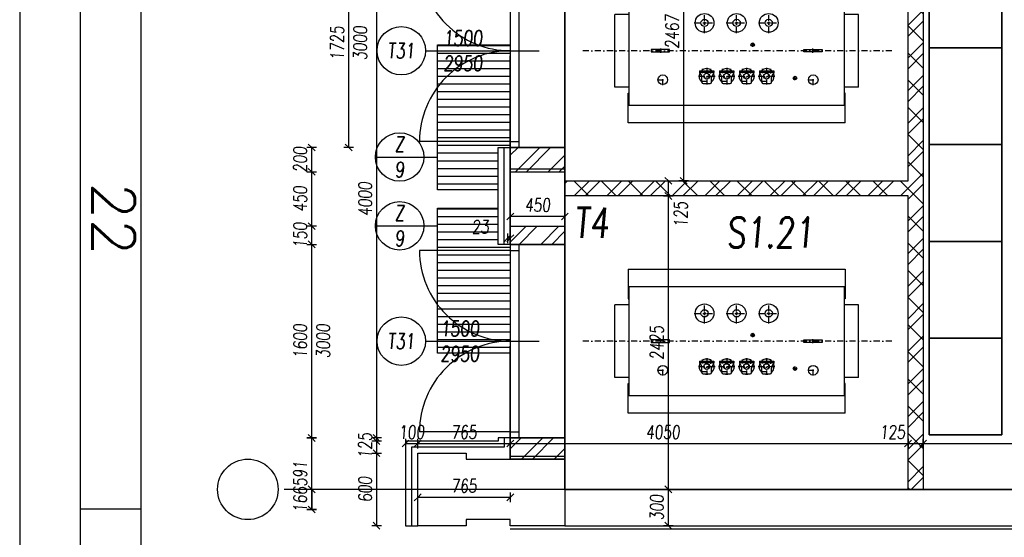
# Model space of a CAD drawing. Header units: millimetres. Extents: x 171 to 266814, y 44 to 350448.
# Tile 2 of 105: x 171 to 8303, y 9262 to 13540. Entities that reach past the tile are written whole.
import ezdxf
from ezdxf.enums import TextEntityAlignment as Align

# ---------------------------------------------------------------- set-up
doc = ezdxf.new("R2010")
doc.units = ezdxf.units.MM
doc.header["$LTSCALE"] = 100
for name, pattern in [('ACAD_ISO12W100', [22, 12, -3, 0.5, -3, 0.5, -3]), ('CK_Čerchovaná 50', [6, 3, -1.5, 0, -1.5]), ('DASHDOT', [1, 0.5, -0.25, 0, -0.25]), ('ČERCHOVANÁ', [25.4, 12.7, -6.35, 0, -6.35])]:
    doc.linetypes.add(name, pattern=pattern)
for name, color, linetype in [('1_RÁMEČEK', 7, 'Continuous'), ('KOTY 50', 7, 'Continuous'), ('KOTY-DVERE', 8, 'Continuous'), ('LEGENDA', 7, 'Continuous'), ('NOVA', 240, 'Continuous'), ('NOVÁ TENKÁ', 240, 'Continuous'), ('NOVÁ TLUSTÁ', 240, 'Continuous'), ('OSY', 7, 'Continuous'), ('POPIS2', 2, 'Continuous'), ('SLOUPY', 3, 'Continuous'), ('SRAFA', 9, 'Continuous'), ('TENKA', 253, 'Continuous'), ('TLUSTA', 2, 'Continuous'), ('TS_TECHNOLOGIE', 7, 'Continuous'), ('ŠRAFA', 253, 'Continuous')]:
    doc.layers.add(name, color=color, linetype=linetype)
doc.layers.add('DVERE', color=7, linetype='Continuous', true_color=0xf00000)
doc.layers.add('E_VEDENÍ SILNOPROUD', color=50, linetype='Continuous', lineweight=25)
doc.styles.add('CS-ROMANS', font='romans.shx', dxfattribs={"width": 0.75, "oblique": 5})
doc.styles.add('ROMANS', font='romans.shx', dxfattribs={"width": 0.75, "oblique": 5, "height": 200})
doc.linetypes.add('_TI', pattern='A,0.000127,-0.127,[190,stn.shx,S=0.127,R=0,X=-0.127,Y=0],-0.254,[190,stn.shx,S=0.127,R=180,X=0.127,Y=0],-0.127', length=0.508127)
doc.dimstyles.new('A_KÓTA_50', dxfattribs={"dimtxt": 110, "dimasz": 2, "dimexe": 100, "dimexo": 1500, "dimgap": 40, "dimtad": 1, "dimrnd": 1, "dimdsep": 46, "dimtxsty": 'CS-ROMANS', "dimblk": 'KOT_CARA20', "dimcen": 45, "dimse1": 1, "dimse2": 1, "dimclrd": 256, "dimclre": 256, "dimclrt": 256, "dimadec": 0, "dimazin": 0, "dimtfac": 1, "dimtix": 1, "dimtmove": 2, "dimatfit": 3, "dimldrblk": 'OBLIQUE', "dimfxl": 100, "dimtolj": 1, "dimarcsym": 0})
pattern_1 = [(45, (270826.47, -138738.65), (-134.70384, 134.70384), []), (45, (270916.27, -138738.65), (-134.70384, 134.70384), [])]

# ---------------------------------------------------------------- blocks, each defined once
blk = doc.blocks.new('A$C440D7493')
at = {"color": 0}
for p, q in [((-897.3, 595), (897.3, 595)), ((-897.3, 595), (-897.3, 350)), ((897.3, 595), (897.3, 350)), ((-890, 450), (-890, -450)), ((890, 450), (-890, 450)), ((890, -450), (890, 450)), ((-897.3, 350), (-890, 350)), ((897.3, 350), (890, 350)), ((-1005, 300), (-1005, -300)), ((-1005, 300), (-890, 300)), ((-287.5, 260), (-287.5, 222.3)), ((-217.5, 270), (-277.5, 270)), ((-207.5, 260), (-207.5, 222.3)), ((-122.5, 260), (-122.5, 222.3)), ((-52.5, 270), (-112.5, 270)), ((-42.5, 260), (-42.5, 222.3)), ((42.5, 260), (42.5, 222.3)), ((112.5, 270), (52.5, 270)), ((122.5, 260), (122.5, 222.3)), ((207.5, 260), (207.5, 222.3)), ((277.5, 270), (217.5, 270)), ((287.5, 260), (287.5, 222.3)), ((890, 300), (1005, 300)), ((1005, 300), (1005, -300)), ((-307.5, 180), (-291.6, 207.1)), ((-307.5, 180), (-187.5, 180)), ((-307.5, 165), (-307.5, 180)), ((-187.5, 165), (-307.5, 165)), ((-187.5, 180), (-203.4, 207.1)), ((-187.5, 165), (-187.5, 180)), ((-142.5, 180), (-126.6, 207.1)), ((-142.5, 180), (-22.5, 180)), ((-142.5, 165), (-142.5, 180)), ((-22.5, 165), (-142.5, 165)), ((-22.5, 180), (-38.4, 207.1)), ((-22.5, 165), (-22.5, 180)), ((22.5, 180), (38.4, 207.1)), ((22.5, 180), (142.5, 180)), ((22.5, 165), (22.5, 180)), ((142.5, 165), (22.5, 165)), ((142.5, 180), (126.6, 207.1)), ((142.5, 165), (142.5, 180)), ((187.5, 180), (203.4, 207.1)), ((187.5, 180), (307.5, 180)), ((187.5, 165), (187.5, 180)), ((307.5, 165), (187.5, 165)), ((307.5, 180), (291.6, 207.1)), ((307.5, 165), (307.5, 180)), ((-1005, -300), (-890, -300)), ((890, -300), (1005, -300)), ((-897.3, -595), (-897.3, -350)), ((-897.3, -350), (-890, -350)), ((897.3, -350), (890, -350)), ((897.3, -595), (897.3, -350)), ((-890, -450), (890, -450)), ((897.3, -595), (-897.3, -595))]:
    blk.add_line(p, q, dxfattribs=at)
at = {"color": 2, "linetype": 'DASHDOT'}
for p, q in [((-632, 284), (-632, 196)), ((-198.8, 252), (-298.8, 252)), ((-247.5, 141.2), (-247.5, 278.7)), ((-33.8, 252), (-133.8, 252)), ((-82.5, 141.2), (-82.5, 278.7)), ((131.2, 252), (31.2, 252)), ((82.5, 141.2), (82.5, 278.7)), ((296.2, 252), (196.2, 252)), ((247.5, 141.2), (247.5, 278.7)), ((610, 284), (610, 196)), ((-588, 240), (-676, 240)), ((-465.1, 226.1), (-498.1, 226.1)), ((-481.6, 242.6), (-481.6, 209.6)), ((-178.7, 210), (-316.2, 210)), ((-282.5, 187.3), (-282.5, 148.3)), ((-212.5, 185.3), (-212.5, 150.3)), ((-13.7, 210), (-151.2, 210)), ((-117.5, 187.3), (-117.5, 148.3)), ((-47.5, 185.3), (-47.5, 150.3)), ((151.3, 210), (13.8, 210)), ((47.5, 187.3), (47.5, 148.3)), ((117.5, 185.3), (117.5, 150.3)), ((316.2, 210), (178.7, 210)), ((212.5, 187.3), (212.5, 148.3)), ((282.5, 185.3), (282.5, 150.3)), ((654, 240), (566, 240)), ((-1281.2, 0), (1281.2, 0)), ((-630, 17.4), (-630, -17.4)), ((630, -17.4), (630, 17.4)), ((-116, -50), (-149, -50)), ((-132.5, -33.5), (-132.5, -66.5)), ((-265, -144.8), (-265, -305.3)), ((0, -144.8), (0, -305.3)), ((265, -144.8), (265, -305.3)), ((-179.7, -230), (-350.2, -230)), ((85.3, -230), (-85.2, -230)), ((350.2, -230), (179.8, -230))]:
    blk.add_line(p, q, dxfattribs=at)
at = {"color": 0}
for points in [[(-705, 10), (-555, 10), (-555, -10), (-705, -10), (-705, 10)], [(705, 10), (555, 10), (555, -10), (705, -10), (705, 10)]]:
    blk.add_lwpolyline(points, close=True, dxfattribs=at)
for centre, radius in [((-632, 240), 40), ((610, 240), 40), ((-481.6, 226.1), 15), ((-247.5, 210), 24), ((-82.5, 210), 24), ((82.5, 210), 24), ((247.5, 210), 24), ((-132.5, -50), 15), ((-265, -230), 77.5), ((0, -230), 77.5), ((265, -230), 77.5), ((-265, -230), 30), ((-265, -230), 6), ((0, -230), 30), ((0, -230), 6), ((265, -230), 30), ((265, -230), 6)]:
    blk.add_circle(centre, radius, dxfattribs=at)
for centre, radius, start, end in [((-247.5, 210), 62.5, 129.79182, 203.7845), ((-277.5, 260), 10, 90, 180), ((-247.5, 210), 62.5, 73.7398, 106.2602), ((-217.5, 260), 10, 0, 90), ((-247.5, 210), 62.5, 336.2155, 50.20818), ((-82.5, 210), 62.5, 129.79182, 203.7845), ((-112.5, 260), 10, 90, 180), ((-82.5, 210), 62.5, 73.7398, 106.2602), ((-52.5, 260), 10, 0, 90), ((-82.5, 210), 62.5, 336.2155, 50.20818), ((82.5, 210), 62.5, 129.79182, 203.7845), ((52.5, 260), 10, 90, 180), ((82.5, 210), 62.5, 73.7398, 106.2602), ((112.5, 260), 10, 0, 90), ((82.5, 210), 62.5, 336.2155, 50.20818), ((247.5, 210), 62.5, 129.79182, 203.7845), ((217.5, 260), 10, 90, 180), ((247.5, 210), 62.5, 73.7398, 106.2602), ((277.5, 260), 10, 0, 90), ((247.5, 210), 62.5, 336.2155, 50.20818), ((-317.5, 222.3), 30, 329.63881, 0), ((-247.5, 210), 62.5, 226.05448, 270), ((-247.5, 210), 62.5, 270, 313.94552), ((-177.5, 222.3), 30, 180, 210.36119), ((-152.5, 222.3), 30, 329.63881, 0), ((-82.5, 210), 62.5, 226.05448, 270), ((-82.5, 210), 62.5, 270, 313.94552), ((-12.5, 222.3), 30, 180, 210.36119), ((12.5, 222.3), 30, 329.63881, 0), ((82.5, 210), 62.5, 226.05448, 270), ((82.5, 210), 62.5, 270, 313.94552), ((152.5, 222.3), 30, 180, 210.36119), ((177.5, 222.3), 30, 329.63881, 0), ((247.5, 210), 62.5, 226.05448, 270), ((247.5, 210), 62.5, 270, 313.94552), ((317.5, 222.3), 30, 180, 210.36119)]:
    blk.add_arc(centre, radius, start, end, dxfattribs=at)
at = {"color": 2}
for centre in [(-247.5, 210), (-82.5, 210), (82.5, 210), (247.5, 210)]:
    blk.add_arc(centre, 21, 0, 270, dxfattribs=at)
blk = doc.blocks.new('trafostanice')
at = {"layer": 'SRAFA', "ltscale": 5}
h = blk.add_hatch(dxfattribs=at)
h.set_pattern_fill('ANSI32', color=256, scale=20)
h.set_pattern_definition([(45, (267168.92, -167596.56), (-134.70384, 134.70384), []), (45, (267258.72, -167596.56), (-134.70384, 134.70384), [])])
h.paths.add_polyline_path([(3975, -14400), (3850, -14400), (3850, -14850), (3975, -14850)])
h.paths.add_polyline_path([(3975, -14850), (3850, -14850), (3850, -16650), (2100, -16650), (2100, -16775), (3850, -16775), (3850, -18150), (3975, -18150)])
h.paths.add_polyline_path([(2100, -16650), (1850, -16650), (1850, -16775), (2100, -16775)])
h.paths.add_polyline_path([(1850, -16650), (1015, -16650), (1015, -16775), (1850, -16775)])
h.paths.add_polyline_path([(3975, -18150), (3850, -18150), (3850, -18400), (3975, -18400)])
h.paths.add_polyline_path([(3975, -18400), (3850, -18400), (3850, -19200), (3975, -19200)])
at = {"ltscale": 120}
for points in [[(4025, -14750), (4025, -15550), (4625, -15550), (4625, -14750)], [(4025, -15550), (4025, -16350), (4625, -16350), (4625, -15550)], [(4025, -16350), (4025, -17150), (4625, -17150), (4625, -16350)], [(4025, -17150), (4025, -17950), (4625, -17950), (4625, -17150)], [(4025, -17950), (4025, -18750), (4625, -18750), (4625, -17950)]]:
    blk.add_lwpolyline(points, close=True, dxfattribs=at)
at = {"layer": 'DVERE'}
for p, q in [((565, -14775), (565, -16375)), ((635, -14775), (635, -16375)), ((565, -16375), (565, -15616.7)), ((565, -16325), (-185, -16325)), ((565, -16325), (635, -16325)), ((565, -16375), (1015, -16375)), ((565, -17225), (-185, -17225)), ((565, -17175), (565, -18775)), ((565, -17175), (1015, -17175)), ((565, -17225), (635, -17225)), ((635, -17175), (635, -18775)), ((565, -18775), (565, -18016.7)), ((565, -18725), (-185, -18725)), ((565, -18725), (635, -18725)), ((565, -18775), (1015, -18775))]:
    blk.add_line(p, q, dxfattribs=at)
at = {"layer": 'DVERE', "linetype": 'CK_Čerchovaná 50', "ltscale": 50}
for p, q in [((1015, -14775), (1015, -16375)), ((1015, -17175), (1015, -18775))]:
    blk.add_line(p, q, dxfattribs=at)
at = {"layer": 'DVERE'}
for centre, start, end in [((565, -14825), 180.00023, 270.00149), ((565, -16325), 89.99851, 179.99977), ((565, -17225), 180.00023, 270.00149), ((565, -18725), 89.99851, 179.99977)]:
    blk.add_arc(centre, 750, start, end, dxfattribs=at)
at = {"layer": 'NOVÁ TLUSTÁ'}
blk.add_line((3975, -5000), (3975, -19200), dxfattribs=at)
for points in [[(1015, -16650), (3850, -16650), (3850, -14400)], [(1015, -16575), (1015, -16375)], [(3850, -19200), (3850, -16775), (1015, -16775)], [(1015, -17175), (1015, -17025)], [(1015, -18950), (1015, -18775)]]:
    blk.add_lwpolyline(points, dxfattribs=at)
at = {"layer": 'NOVÁ TLUSTÁ', "ltscale": 5}
for points in [[(1015, -16575), (1015, -16375), (565, -16375), (565, -16575)], [(565, -17025), (565, -17175), (1015, -17175), (1015, -17025)]]:
    blk.add_lwpolyline(points, dxfattribs=at)
blk.add_lwpolyline([(565, -18950), (1015, -18950), (1015, -18775), (565, -18775)], close=True, dxfattribs=at)
at = {"layer": 'TLUSTA', "ltscale": 5}
for p, q in [((565, -16575), (565, -17025)), ((1015, -16575), (1015, -17025))]:
    blk.add_line(p, q, dxfattribs=at)
at = {"layer": 'TS_TECHNOLOGIE', "rotation": 180}
for p in [(2434.5, -15575), (2434.5, -17975)]:
    blk.add_blockref('A$C440D7493', p, dxfattribs=at)
at = {"layer": 'POPIS2', "ltscale": 15, "style": 'CS-ROMANS', "oblique": 5, "width": 0.75}
blk.add_text('T4', height=250, dxfattribs=at).set_placement((1379.6, -17122), align=Align.RIGHT)
blk = doc.blocks.new('KOT_CARA20')
for p, q in [((0, 0), (-14.1, -14.1)), ((0, 20), (0, -20)), ((0, 0), (14.1, 14.1))]:
    blk.add_line(p, q)
blk = doc.blocks.new('*D79')
at = {"layer": 'Defpoints', "color": 0, "transparency": 16777216}
for p in [(3457.6, 10036.9), (3357.6, 9797.2), (3457.6, 9797.2)]:
    blk.add_point(p, dxfattribs=at)
at = {"layer": 'KOTY 50', "lineweight": -2, "ltscale": 5, "transparency": 16777216}
for p, q in [((3355.6, 10036.9), (3353.6, 10036.9)), ((3357.6, 10036.9), (3457.6, 10036.9)), ((3459.6, 10036.9), (3461.6, 10036.9))]:
    blk.add_line(p, q, dxfattribs=at)
at = {"layer": 'KOTY 50', "lineweight": -2, "transparency": 16777216, "xscale": 2, "yscale": 2, "zscale": 2}
blk.add_blockref('KOT_CARA20', (3357.6, 10036.9), dxfattribs=at)
at = {"layer": 'KOTY 50', "lineweight": -2, "transparency": 16777216, "xscale": 2, "yscale": 2, "zscale": 2, "rotation": 180}
blk.add_blockref('KOT_CARA20', (3457.6, 10036.9), dxfattribs=at)
at = {"layer": 'KOTY 50', "transparency": 16777216, "insert": (3407.6, 10131.9), "char_height": 110, "attachment_point": 5, "style": 'CS-ROMANS'}
blk.add_mtext('\\A1;100', dxfattribs=at)
blk = doc.blocks.new('_OBLIQUE')
at = {"color": 0, "linetype": 'ByBlock', "ltscale": 15}
blk.add_line((-0.5, -0.5), (0.5, 0.5), dxfattribs=at)
blk = doc.blocks.new('*D80')
at = {"layer": 'Defpoints', "color": 0, "transparency": 16777216}
for p in [(4222.6, 10036.9), (4222.6, 9907.9), (3457.6, 9797.2)]:
    blk.add_point(p, dxfattribs=at)
at = {"layer": 'KOTY 50', "lineweight": -2, "ltscale": 5, "transparency": 16777216}
blk.add_line((3459.6, 10036.9), (4220.6, 10036.9), dxfattribs=at)
at = {"layer": 'KOTY 50', "lineweight": -2, "transparency": 16777216, "xscale": 2, "yscale": 2, "zscale": 2, "rotation": 180}
blk.add_blockref('KOT_CARA20', (3457.6, 10036.9), dxfattribs=at)
at = {"layer": 'KOTY 50', "lineweight": -2, "transparency": 16777216, "xscale": 2, "yscale": 2, "zscale": 2}
blk.add_blockref('KOT_CARA20', (4222.6, 10036.9), dxfattribs=at)
at = {"layer": 'KOTY 50', "transparency": 16777216, "insert": (3840.1, 10131.9), "char_height": 110, "attachment_point": 5, "style": 'CS-ROMANS'}
blk.add_mtext('\\A1;765', dxfattribs=at)
blk = doc.blocks.new('*D81')
at = {"layer": 'Defpoints', "color": 0, "transparency": 16777216}
for p in [(4222.6, 9907.9), (3457.6, 9591.8), (3457.6, 9412.6)]:
    blk.add_point(p, dxfattribs=at)
at = {"layer": 'KOTY 50', "lineweight": -2, "ltscale": 5, "transparency": 16777216}
blk.add_line((4220.6, 9591.8), (3459.6, 9591.8), dxfattribs=at)
at = {"layer": 'KOTY 50', "lineweight": -2, "transparency": 16777216, "xscale": 2, "yscale": 2, "zscale": 2, "rotation": 180}
blk.add_blockref('KOT_CARA20', (3457.6, 9591.8), dxfattribs=at)
at = {"layer": 'KOTY 50', "lineweight": -2, "transparency": 16777216, "xscale": 2, "yscale": 2, "zscale": 2}
blk.add_blockref('KOT_CARA20', (4222.6, 9591.8), dxfattribs=at)
at = {"layer": 'KOTY 50', "transparency": 16777216, "insert": (3840.1, 9686.8), "char_height": 110, "attachment_point": 5, "style": 'CS-ROMANS'}
blk.add_mtext('\\A1;765', dxfattribs=at)
blk = doc.blocks.new('*D82')
at = {"layer": 'Defpoints', "color": 0, "transparency": 16777216}
for p in [(7507.6, 10090.6), (7507.6, 10036.9), (3457.6, 9412.6)]:
    blk.add_point(p, dxfattribs=at)
at = {"layer": 'KOTY 50', "lineweight": -2, "ltscale": 5, "transparency": 16777216}
blk.add_line((3459.6, 10036.9), (7505.6, 10036.9), dxfattribs=at)
at = {"layer": 'KOTY 50', "lineweight": -2, "transparency": 16777216, "xscale": 2, "yscale": 2, "zscale": 2, "rotation": 180}
blk.add_blockref('KOT_CARA20', (3457.6, 10036.9), dxfattribs=at)
at = {"layer": 'KOTY 50', "lineweight": -2, "transparency": 16777216, "xscale": 2, "yscale": 2, "zscale": 2}
blk.add_blockref('KOT_CARA20', (7507.6, 10036.9), dxfattribs=at)
at = {"layer": 'KOTY 50', "transparency": 16777216, "insert": (5482.6, 10131.9), "char_height": 110, "attachment_point": 5, "style": 'CS-ROMANS'}
blk.add_mtext('\\A1;4050', dxfattribs=at)
blk = doc.blocks.new('*D83')
at = {"layer": 'Defpoints', "color": 0, "transparency": 16777216}
for p in [(7507.6, 10090.6), (7632.6, 10036.9), (7632.6, 10036.6)]:
    blk.add_point(p, dxfattribs=at)
at = {"layer": 'KOTY 50', "lineweight": -2, "ltscale": 5, "transparency": 16777216}
blk.add_line((7509.6, 10036.9), (7630.6, 10036.9), dxfattribs=at)
at = {"layer": 'KOTY 50', "lineweight": -2, "transparency": 16777216, "xscale": 2, "yscale": 2, "zscale": 2, "rotation": 180}
blk.add_blockref('KOT_CARA20', (7507.6, 10036.9), dxfattribs=at)
at = {"layer": 'KOTY 50', "lineweight": -2, "transparency": 16777216, "xscale": 2, "yscale": 2, "zscale": 2}
blk.add_blockref('KOT_CARA20', (7632.6, 10036.9), dxfattribs=at)
at = {"layer": 'KOTY 50', "transparency": 16777216, "insert": (7377.8, 10131.9), "char_height": 110, "attachment_point": 5, "style": 'CS-ROMANS'}
blk.add_mtext('\\A1;125', dxfattribs=at)
blk = doc.blocks.new('*D84')
at = {"layer": 'Defpoints', "color": 0, "transparency": 16777216}
for p in [(7632.6, 10036.6), (9607.6, 10036.9), (9607.6, 9948.2)]:
    blk.add_point(p, dxfattribs=at)
at = {"layer": 'KOTY 50', "lineweight": -2, "ltscale": 5, "transparency": 16777216}
blk.add_line((7634.6, 10036.9), (9605.6, 10036.9), dxfattribs=at)
at = {"layer": 'KOTY 50', "lineweight": -2, "transparency": 16777216, "xscale": 2, "yscale": 2, "zscale": 2, "rotation": 180}
blk.add_blockref('KOT_CARA20', (7632.6, 10036.9), dxfattribs=at)
at = {"layer": 'KOTY 50', "lineweight": -2, "transparency": 16777216, "xscale": 2, "yscale": 2, "zscale": 2}
blk.add_blockref('KOT_CARA20', (9607.6, 10036.9), dxfattribs=at)
at = {"layer": 'KOTY 50', "transparency": 16777216, "insert": (8620.1, 10131.9), "char_height": 110, "attachment_point": 5, "style": 'CS-ROMANS'}
blk.add_mtext('\\A1;1975', dxfattribs=at)
blk = doc.blocks.new('*D215')
at = {"layer": 'Defpoints', "color": 0, "transparency": 16777216}
for p in [(3457.6, 9657.9), (2582.4, 9492.3), (3457.6, 9492.3)]:
    blk.add_point(p, dxfattribs=at)
at = {"layer": 'KOTY 50', "lineweight": -2, "ltscale": 5, "transparency": 16777216}
for p, q in [((2582.4, 9659.9), (2582.4, 9661.9)), ((2582.4, 9657.9), (2582.4, 9492.3)), ((2582.4, 9490.3), (2582.4, 9488.3))]:
    blk.add_line(p, q, dxfattribs=at)
at = {"layer": 'KOTY 50', "lineweight": -2, "transparency": 16777216, "xscale": 2, "yscale": 2, "zscale": 2}
for p, rotation in [((2582.4, 9657.9), 270), ((2582.4, 9492.3), 90)]:
    blk.add_blockref('KOT_CARA20', p, dxfattribs=dict(at, rotation=rotation))
at = {"layer": 'KOTY 50', "transparency": 16777216, "insert": (2487.4, 9575.1), "char_height": 110, "attachment_point": 5, "rotation": 90, "style": 'CS-ROMANS'}
blk.add_mtext('\\A1;166', dxfattribs=at)
blk = doc.blocks.new('*D216')
at = {"layer": 'Defpoints', "color": 0, "transparency": 16777216}
for p in [(2582.4, 10082.9), (4318.2, 10082.9), (3457.6, 9492.3)]:
    blk.add_point(p, dxfattribs=at)
at = {"layer": 'KOTY 50', "lineweight": -2, "ltscale": 5, "transparency": 16777216}
blk.add_line((2582.4, 9494.3), (2582.4, 10080.9), dxfattribs=at)
at = {"layer": 'KOTY 50', "lineweight": -2, "transparency": 16777216, "xscale": 2, "yscale": 2, "zscale": 2}
for p, rotation in [((2582.4, 10082.9), 90), ((2582.4, 9492.3), 270)]:
    blk.add_blockref('KOT_CARA20', p, dxfattribs=dict(at, rotation=rotation))
at = {"layer": 'KOTY 50', "transparency": 16777216, "insert": (2487.4, 9787.6), "char_height": 110, "attachment_point": 5, "rotation": 90, "style": 'CS-ROMANS'}
blk.add_mtext('\\A1;591', dxfattribs=at)
blk = doc.blocks.new('*D217')
at = {"layer": 'Defpoints', "color": 0, "transparency": 16777216}
for p in [(2582.4, 11682.9), (4292.6, 11682.9), (4318.2, 10082.9)]:
    blk.add_point(p, dxfattribs=at)
at = {"layer": 'KOTY 50', "lineweight": -2, "ltscale": 5, "transparency": 16777216}
blk.add_line((2582.4, 10084.9), (2582.4, 11680.9), dxfattribs=at)
at = {"layer": 'KOTY 50', "lineweight": -2, "transparency": 16777216, "xscale": 2, "yscale": 2, "zscale": 2}
for p, rotation in [((2582.4, 11682.9), 90), ((2582.4, 10082.9), 270)]:
    blk.add_blockref('KOT_CARA20', p, dxfattribs=dict(at, rotation=rotation))
at = {"layer": 'KOTY 50', "transparency": 16777216, "char_height": 110, "attachment_point": 5, "rotation": 90, "style": 'CS-ROMANS'}
for s, insert in [('\\A1;1600', (2487.4, 10882.9)), ('\\A1;3000', (2677.4, 10882.9))]:
    blk.add_mtext(s, dxfattribs=dict(at, insert=insert))
blk = doc.blocks.new('*D218')
at = {"layer": 'Defpoints', "color": 0, "transparency": 16777216}
for p in [(2582.4, 11832.9), (4292.6, 11832.9), (4292.6, 11682.9)]:
    blk.add_point(p, dxfattribs=at)
at = {"layer": 'KOTY 50', "lineweight": -2, "ltscale": 5, "transparency": 16777216}
for p, q in [((2582.4, 11834.9), (2582.4, 11836.9)), ((2582.4, 11682.9), (2582.4, 11832.9)), ((2582.4, 11680.9), (2582.4, 11678.9))]:
    blk.add_line(p, q, dxfattribs=at)
at = {"layer": 'KOTY 50', "lineweight": -2, "transparency": 16777216, "xscale": 2, "yscale": 2, "zscale": 2}
for p, rotation in [((2582.4, 11832.9), 270), ((2582.4, 11682.9), 90)]:
    blk.add_blockref('KOT_CARA20', p, dxfattribs=dict(at, rotation=rotation))
at = {"layer": 'KOTY 50', "transparency": 16777216, "insert": (2487.4, 11757.9), "char_height": 110, "attachment_point": 5, "rotation": 90, "style": 'CS-ROMANS'}
blk.add_mtext('\\A1;150', dxfattribs=at)
blk = doc.blocks.new('*D219')
at = {"layer": 'Defpoints', "color": 0, "transparency": 16777216}
for p in [(2582.4, 12282.9), (4326.6, 12282.9), (4292.6, 11832.9)]:
    blk.add_point(p, dxfattribs=at)
at = {"layer": 'KOTY 50', "lineweight": -2, "ltscale": 5, "transparency": 16777216}
blk.add_line((2582.4, 11834.9), (2582.4, 12280.9), dxfattribs=at)
at = {"layer": 'KOTY 50', "lineweight": -2, "transparency": 16777216, "xscale": 2, "yscale": 2, "zscale": 2}
for p, rotation in [((2582.4, 12282.9), 90), ((2582.4, 11832.9), 270)]:
    blk.add_blockref('KOT_CARA20', p, dxfattribs=dict(at, rotation=rotation))
at = {"layer": 'KOTY 50', "transparency": 16777216, "insert": (2487.4, 12057.9), "char_height": 110, "attachment_point": 5, "rotation": 90, "style": 'CS-ROMANS'}
blk.add_mtext('\\A1;450', dxfattribs=at)
blk = doc.blocks.new('*D220')
at = {"layer": 'Defpoints', "color": 0, "transparency": 16777216}
for p in [(2582.4, 12482.9), (4339.3, 12482.9), (4326.6, 12282.9)]:
    blk.add_point(p, dxfattribs=at)
at = {"layer": 'KOTY 50', "lineweight": -2, "ltscale": 5, "transparency": 16777216}
for p, q in [((2582.4, 12484.9), (2582.4, 12486.9)), ((2582.4, 12282.9), (2582.4, 12482.9)), ((2582.4, 12280.9), (2582.4, 12278.9))]:
    blk.add_line(p, q, dxfattribs=at)
at = {"layer": 'KOTY 50', "lineweight": -2, "transparency": 16777216, "xscale": 2, "yscale": 2, "zscale": 2}
for p, rotation in [((2582.4, 12482.9), 270), ((2582.4, 12282.9), 90)]:
    blk.add_blockref('KOT_CARA20', p, dxfattribs=dict(at, rotation=rotation))
at = {"layer": 'KOTY 50', "transparency": 16777216, "insert": (2487.4, 12382.9), "char_height": 110, "attachment_point": 5, "rotation": 90, "style": 'CS-ROMANS'}
blk.add_mtext('\\A1;200', dxfattribs=at)
blk = doc.blocks.new('*D221')
at = {"layer": 'Defpoints', "color": 0, "transparency": 16777216}
for p in [(2888.2, 14207.9), (4600.5, 14207.9), (4339.3, 12482.9)]:
    blk.add_point(p, dxfattribs=at)
at = {"layer": 'KOTY 50', "lineweight": -2, "ltscale": 5, "transparency": 16777216}
blk.add_line((2888.2, 12484.9), (2888.2, 14205.9), dxfattribs=at)
at = {"layer": 'KOTY 50', "lineweight": -2, "transparency": 16777216, "xscale": 2, "yscale": 2, "zscale": 2}
for p, rotation in [((2888.2, 14207.9), 90), ((2888.2, 12482.9), 270)]:
    blk.add_blockref('KOT_CARA20', p, dxfattribs=dict(at, rotation=rotation))
at = {"layer": 'KOTY 50', "transparency": 16777216, "char_height": 110, "attachment_point": 5, "rotation": 90, "style": 'CS-ROMANS'}
for s, insert in [('\\A1;1725', (2793.2, 13345.4)), ('\\A1;3000', (2983.2, 13345.4))]:
    blk.add_mtext(s, dxfattribs=dict(at, insert=insert))
blk = doc.blocks.new('*D243')
at = {"layer": 'Defpoints', "color": 0, "transparency": 16777216}
for p in [(5420.1, 9657.9), (5528.3, 9657.9), (5420.1, 9357.9)]:
    blk.add_point(p, dxfattribs=at)
at = {"layer": 'KOTY 50', "lineweight": -2, "ltscale": 5, "transparency": 16777216}
blk.add_line((5528.3, 9359.9), (5528.3, 9655.9), dxfattribs=at)
at = {"layer": 'KOTY 50', "lineweight": -2, "transparency": 16777216, "xscale": 2, "yscale": 2, "zscale": 2}
for p, rotation in [((5528.3, 9657.9), 90), ((5528.3, 9357.9), 270)]:
    blk.add_blockref('KOT_CARA20', p, dxfattribs=dict(at, rotation=rotation))
at = {"layer": 'KOTY 50', "transparency": 16777216, "insert": (5433.3, 9507.9), "char_height": 110, "attachment_point": 5, "rotation": 90, "style": 'CS-ROMANS'}
blk.add_mtext('\\A1;300', dxfattribs=at)
blk = doc.blocks.new('*D244')
at = {"layer": 'Defpoints', "color": 0, "transparency": 16777216}
for p in [(5528.3, 12082.9), (5595.7, 12082.9), (5420.1, 9657.9)]:
    blk.add_point(p, dxfattribs=at)
at = {"layer": 'KOTY 50', "lineweight": -2, "ltscale": 5, "transparency": 16777216}
blk.add_line((5528.3, 9659.9), (5528.3, 12080.9), dxfattribs=at)
at = {"layer": 'KOTY 50', "lineweight": -2, "transparency": 16777216, "xscale": 2, "yscale": 2, "zscale": 2}
for p, rotation in [((5528.3, 12082.9), 90), ((5528.3, 9657.9), 270)]:
    blk.add_blockref('KOT_CARA20', p, dxfattribs=dict(at, rotation=rotation))
at = {"layer": 'KOTY 50', "transparency": 16777216, "insert": (5433.3, 10870.4), "char_height": 110, "attachment_point": 5, "rotation": 90, "style": 'CS-ROMANS'}
blk.add_mtext('\\A1;2425', dxfattribs=at)
blk = doc.blocks.new('*D245')
at = {"layer": 'Defpoints', "color": 0, "transparency": 16777216}
for p in [(5528.3, 12207.9), (5593.7, 12207.9), (5595.7, 12082.9)]:
    blk.add_point(p, dxfattribs=at)
at = {"layer": 'KOTY 50', "lineweight": -2, "ltscale": 5, "transparency": 16777216}
blk.add_line((5528.3, 12084.9), (5528.3, 12205.9), dxfattribs=at)
at = {"layer": 'KOTY 50', "lineweight": -2, "transparency": 16777216, "xscale": 2, "yscale": 2, "zscale": 2}
for p, rotation in [((5528.3, 12207.9), 90), ((5528.3, 12082.9), 270)]:
    blk.add_blockref('KOT_CARA20', p, dxfattribs=dict(at, rotation=rotation))
at = {"layer": 'KOTY 50', "transparency": 16777216, "insert": (5629.9, 11930.7), "char_height": 110, "attachment_point": 5, "rotation": 90, "style": 'CS-ROMANS'}
blk.add_mtext('\\A1;125', dxfattribs=at)
blk = doc.blocks.new('*D246')
at = {"layer": 'Defpoints', "color": 0, "transparency": 16777216}
for p in [(5654.9, 14674.6), (5757.6, 14674.6), (5593.7, 12207.9)]:
    blk.add_point(p, dxfattribs=at)
at = {"layer": 'KOTY 50', "lineweight": -2, "ltscale": 5, "transparency": 16777216}
blk.add_line((5654.9, 12209.9), (5654.9, 14672.6), dxfattribs=at)
at = {"layer": 'KOTY 50', "lineweight": -2, "transparency": 16777216, "xscale": 2, "yscale": 2, "zscale": 2}
for p, rotation in [((5654.9, 14674.6), 90), ((5654.9, 12207.9), 270)]:
    blk.add_blockref('KOT_CARA20', p, dxfattribs=dict(at, rotation=rotation))
at = {"layer": 'KOTY 50', "transparency": 16777216, "insert": (5559.9, 13441.3), "char_height": 110, "attachment_point": 5, "rotation": 90, "style": 'CS-ROMANS'}
blk.add_mtext('\\A1;2467', dxfattribs=at)
blk = doc.blocks.new('*D372')
at = {"layer": 'Defpoints', "color": 0, "transparency": 16777216}
for p in [(4222.6, 11913.1), (4222.6, 11896.4), (4672.6, 11896.4)]:
    blk.add_point(p, dxfattribs=at)
at = {"layer": 'KOTY 50', "lineweight": -2, "ltscale": 5, "transparency": 16777216}
blk.add_line((4670.6, 11913.1), (4224.6, 11913.1), dxfattribs=at)
at = {"layer": 'KOTY 50', "lineweight": -2, "transparency": 16777216, "xscale": 2, "yscale": 2, "zscale": 2, "rotation": 180}
blk.add_blockref('KOT_CARA20', (4222.6, 11913.1), dxfattribs=at)
at = {"layer": 'KOTY 50', "lineweight": -2, "transparency": 16777216, "xscale": 2, "yscale": 2, "zscale": 2}
blk.add_blockref('KOT_CARA20', (4672.6, 11913.1), dxfattribs=at)
at = {"layer": 'KOTY 50', "transparency": 16777216, "insert": (4447.6, 12008.1), "char_height": 110, "attachment_point": 5, "style": 'CS-ROMANS'}
blk.add_mtext('\\A1;450', dxfattribs=at)
blk = doc.blocks.new('*D373')
at = {"layer": 'Defpoints', "color": 0, "transparency": 16777216}
for p in [(4222.6, 11896.4), (4199.7, 11732.9), (4199.7, 11682.9)]:
    blk.add_point(p, dxfattribs=at)
at = {"layer": 'KOTY 50', "lineweight": -2, "ltscale": 5, "transparency": 16777216}
for p, q in [((4197.7, 11732.9), (4195.7, 11732.9)), ((4222.6, 11732.9), (4199.7, 11732.9)), ((4224.6, 11732.9), (4226.6, 11732.9))]:
    blk.add_line(p, q, dxfattribs=at)
at = {"layer": 'KOTY 50', "lineweight": -2, "transparency": 16777216, "xscale": 2, "yscale": 2, "zscale": 2}
blk.add_blockref('KOT_CARA20', (4199.7, 11732.9), dxfattribs=at)
at = {"layer": 'KOTY 50', "lineweight": -2, "transparency": 16777216, "xscale": 2, "yscale": 2, "zscale": 2, "rotation": 180}
blk.add_blockref('KOT_CARA20', (4222.6, 11732.9), dxfattribs=at)
at = {"layer": 'KOTY 50', "transparency": 16777216, "insert": (3975, 11827.9), "char_height": 110, "attachment_point": 5, "style": 'CS-ROMANS'}
blk.add_mtext('\\A1;23', dxfattribs=at)
blk = doc.blocks.new('*D396')
at = {"layer": 'Defpoints', "color": 0, "transparency": 16777216}
for p in [(3357.6, 14057.4), (3118, 10056.9), (3357.6, 10056.9)]:
    blk.add_point(p, dxfattribs=at)
at = {"layer": 'KOTY 50', "lineweight": -2, "ltscale": 5, "transparency": 16777216}
blk.add_line((3118, 14055.4), (3118, 10058.9), dxfattribs=at)
at = {"layer": 'KOTY 50', "lineweight": -2, "transparency": 16777216, "xscale": 2, "yscale": 2, "zscale": 2}
for p, rotation in [((3118, 14057.4), 90), ((3118, 10056.9), 270)]:
    blk.add_blockref('KOT_CARA20', p, dxfattribs=dict(at, rotation=rotation))
at = {"layer": 'KOTY 50', "transparency": 16777216, "insert": (3023, 12057.1), "char_height": 110, "attachment_point": 5, "rotation": 90, "style": 'CS-ROMANS'}
blk.add_mtext('\\A1;4000', dxfattribs=at)
blk = doc.blocks.new('*D397')
at = {"layer": 'Defpoints', "color": 0, "transparency": 16777216}
for p in [(4122.6, 10082.9), (3118, 9957.9), (3457.6, 9957.9)]:
    blk.add_point(p, dxfattribs=at)
at = {"layer": 'KOTY 50', "lineweight": -2, "ltscale": 5, "transparency": 16777216}
for p, q in [((3118, 10084.9), (3118, 10086.9)), ((3118, 10082.9), (3118, 9957.9)), ((3118, 9955.9), (3118, 9953.9))]:
    blk.add_line(p, q, dxfattribs=at)
at = {"layer": 'KOTY 50', "lineweight": -2, "transparency": 16777216, "xscale": 2, "yscale": 2, "zscale": 2}
for p, rotation in [((3118, 10082.9), 270), ((3118, 9957.9), 90)]:
    blk.add_blockref('KOT_CARA20', p, dxfattribs=dict(at, rotation=rotation))
at = {"layer": 'KOTY 50', "transparency": 16777216, "insert": (3023, 10020.4), "char_height": 110, "attachment_point": 5, "rotation": 90, "style": 'CS-ROMANS'}
blk.add_mtext('\\A1;125', dxfattribs=at)
blk = doc.blocks.new('*D398')
at = {"layer": 'Defpoints', "color": 0, "transparency": 16777216}
for p in [(3457.6, 9957.9), (3118, 9357.9), (3457.6, 9357.9)]:
    blk.add_point(p, dxfattribs=at)
at = {"layer": 'KOTY 50', "lineweight": -2, "ltscale": 5, "transparency": 16777216}
blk.add_line((3118, 9955.9), (3118, 9359.9), dxfattribs=at)
at = {"layer": 'KOTY 50', "lineweight": -2, "transparency": 16777216, "xscale": 2, "yscale": 2, "zscale": 2}
for p, rotation in [((3118, 9957.9), 90), ((3118, 9357.9), 270)]:
    blk.add_blockref('KOT_CARA20', p, dxfattribs=dict(at, rotation=rotation))
at = {"layer": 'KOTY 50', "transparency": 16777216, "insert": (3023, 9657.9), "char_height": 110, "attachment_point": 5, "rotation": 90, "style": 'CS-ROMANS'}
blk.add_mtext('\\A1;600', dxfattribs=at)

msp = doc.modelspace()

# ---------------------------------------------------------------- hatches: boundary and pattern name
at = {"layer": 'SRAFA', "ltscale": 5}
h = msp.add_hatch(dxfattribs=at)
h.set_pattern_fill('ANSI31', color=253, scale=50, angle=90)
h.set_pattern_definition([(135, (-294224.35, -112688.84), (-112.2532, -112.2532), [])])
h.paths.add_polyline_path([(9457.556, 23982.862), (9457.553, 23857.917), (9707.555, 23857.917), (9707.558, 23982.862)])
h.paths.add_polyline_path([(8457.553, 23857.913), (8457.556, 23982.863), (5757.556, 23982.865), (5757.556, 23857.892), (7507.552, 23857.91), (7507.469, 21607.91), (4672.552, 21607.91), (4672.556, 21457.91), (7507.481, 21457.91), (7507.505, 19207.91), (5767.552, 19207.91), (5757.556, 19082.91), (7507.552, 19082.91), (7507.552, 14582.91), (5757.556, 14582.91), (5757.556, 14457.91), (7507.505, 14457.91), (7507.552, 12207.91), (4672.556, 12207.91), (4672.556, 12082.91), (7507.552, 12082.91), (7507.552, 9657.91), (7632.552, 9657.91), (7632.445, 23857.91)])
at = {"layer": 'SRAFA'}
h = msp.add_hatch(dxfattribs=at)
h.set_pattern_fill('ANSI31', color=253, scale=20, angle=135)
h.set_pattern_definition([(180, (-96033.826, -20963.09), (-1e-14, -63.5), [])])
h.paths.add_polyline_path([(4122.556, 12482.912), (4222.556, 12482.912), (4222.556, 13332.91), (3622.556, 13332.91), (3622.556, 12132.91), (4122.556, 12132.91)])
at = {"layer": 'SRAFA', "ltscale": 5}
h = msp.add_hatch(dxfattribs=at)
h.set_pattern_fill('ANSI32', color=253, scale=20)
h.set_pattern_definition(pattern_1)
h.paths.add_polyline_path([(4222.556, 12282.91), (4672.552, 12282.91), (4672.552, 12482.912), (4222.556, 12482.912)])
at = {"layer": 'SRAFA'}
h = msp.add_hatch(dxfattribs=at)
h.set_pattern_fill('ANSI31', color=253, scale=20, angle=135)
h.set_pattern_definition([(180, (-96033.826, -22313.09), (-1e-14, -63.5), [])])
h.paths.add_polyline_path([(4222.556, 11682.912), (4122.556, 11682.912), (4122.556, 11982.91), (3622.556, 11982.91), (3622.556, 10782.91), (4222.556, 10782.91)])
at = {"layer": 'SRAFA', "ltscale": 5}
h = msp.add_hatch(dxfattribs=at)
h.set_pattern_fill('ANSI32', color=253, scale=20)
h.set_pattern_definition(pattern_1)
h.paths.add_polyline_path([(4222.556, 11683.118), (4672.552, 11683.118), (4672.552, 11832.91), (4222.556, 11832.91)])
h = msp.add_hatch(dxfattribs=at)
h.set_pattern_fill('ANSI32', color=253, scale=20)
h.set_pattern_definition(pattern_1)
h.paths.add_polyline_path([(4672.552, 10082.912), (4222.556, 10082.912), (4222.556, 9907.91), (4672.552, 9907.91)])

# ---------------------------------------------------------------- linework, layer by layer
at = {"layer": '1_RÁMEČEK', "linetype": 'Continuous'}
msp.add_line((1170.69, 9493.55), (670.69, 9493.55), dxfattribs=at)
for points in [[(170.69, 118943.55), (170.69, 43.55), (42170.69, 43.55), (42170.69, 118943.55)], [(670.69, 117443.55), (670.69, 543.55), (41670.69, 543.55), (41670.69, 117443.55)]]:
    msp.add_lwpolyline(points, close=True, dxfattribs=at)
at = {"layer": '1_RÁMEČEK', "color": 140, "linetype": 'Continuous'}
msp.add_lwpolyline([(1170.69, 116943.55), (1170.69, 1043.55), (41170.69, 1043.55), (41170.69, 116943.55)], close=True, dxfattribs=at)
at = {"layer": 'DVERE', "color": 253}
for points in [[(4122.556, 12132.91), (3622.556, 12132.91), (3622.556, 13332.91), (4222.556, 13332.91), (4222.556, 12482.912)], [(4222.556, 11682.912), (4222.556, 10782.91), (3622.556, 10782.91), (3622.556, 11982.91), (4122.556, 11982.91)]]:
    msp.add_lwpolyline(points, dxfattribs=at)
at = {"layer": 'E_VEDENÍ SILNOPROUD', "color": 242, "true_color": 0xcd2027}
for points in [[(7682.552, 14107.91), (8282.552, 14107.91), (8282.552, 13307.91), (7682.552, 13307.91)], [(7682.552, 13307.91), (8282.552, 13307.91), (8282.552, 12507.91), (7682.552, 12507.91)], [(7682.552, 12507.91), (8282.552, 12507.91), (8282.552, 11707.91), (7682.552, 11707.91)], [(7682.552, 11707.91), (8282.552, 11707.91), (8282.552, 10907.91), (7682.552, 10907.91)], [(7682.552, 10907.91), (8282.552, 10907.91), (8282.552, 10107.91), (7682.552, 10107.91)]]:
    msp.add_lwpolyline(points, close=True, dxfattribs=at)
at = {"layer": 'KOTY-DVERE', "color": 253}
for p, q in [((3522.381, 13282.912), (4459.956, 13282.912)), ((3108.474, 12404.746), (3508.474, 12404.746)), ((3508.474, 12404.746), (3622.556, 12404.746)), ((3108.474, 11836.026), (3508.474, 11836.026)), ((3508.474, 11836.026), (3622.556, 11836.026)), ((3522.381, 10882.912), (4459.956, 10882.912))]:
    msp.add_line(p, q, dxfattribs=at)
for centre in [(3322.381, 13282.912), (3308.474, 12404.746), (3308.474, 11836.026), (3322.381, 10882.912)]:
    msp.add_circle(centre, 200, dxfattribs=at)
at = {"layer": 'LEGENDA', "color": 253, "ltscale": 20}
msp.add_circle((2055.14, 9657.91), 250, dxfattribs=at)
at = {"layer": 'NOVA', "color": 253, "linetype": 'ACAD_ISO12W100', "ltscale": 10}
for p, q in [((4222.56, 12307.91), (4672.556, 12307.91)), ((4222.541, 11832.912), (4672.541, 11832.912)), ((4222.541, 11832.912), (4672.537, 11832.912)), ((4222.541, 9932.912), (4672.537, 9932.912))]:
    msp.add_line(p, q, dxfattribs=at)
at = {"layer": 'NOVÁ TENKÁ', "color": 253, "ltscale": 5}
for p, q in [((4222.556, 12282.91), (4672.552, 12282.91)), ((4222.556, 11832.91), (4672.552, 11832.91))]:
    msp.add_line(p, q, dxfattribs=at)
at = {"layer": 'NOVÁ TLUSTÁ', "color": 253, "ltscale": 5}
for p, q in [((4222.556, 11832.91), (4222.556, 11682.912)), ((4672.552, 11682.912), (4672.552, 11832.91)), ((4222.556, 11682.912), (4672.552, 11682.912))]:
    msp.add_line(p, q, dxfattribs=at)
at = {"layer": 'NOVÁ TLUSTÁ', "color": 253}
msp.add_line((3357.556, 9357.91), (3457.556, 9357.91), dxfattribs=at)
for points in [[(4222.556, 11682.912), (4122.556, 11682.912), (4122.556, 12472.776), (4122.556, 12482.912), (4222.556, 12482.912)], [(4222.556, 10082.912), (4122.556, 10082.912), (4122.556, 10057.91), (3357.556, 10057.91), (3357.556, 9357.91)]]:
    msp.add_lwpolyline(points, dxfattribs=at)
at = {"layer": 'NOVÁ TLUSTÁ', "color": 253, "ltscale": 5}
msp.add_lwpolyline([(4672.556, 11832.91), (4672.556, 11682.912), (4222.556, 11682.912), (4222.556, 12482.912), (4672.556, 12482.912), (4672.556, 12282.91)], dxfattribs=at)
msp.add_lwpolyline([(4222.556, 10082.912), (4672.556, 10082.912), (4672.556, 9907.91), (4222.556, 9907.91)], close=True, dxfattribs=at)
at = {"layer": 'OSY', "color": 253, "linetype": 'ČERCHOVANÁ', "ltscale": 25}
msp.add_line((20607.556, 9657.91), (2355.14, 9657.91), dxfattribs=at)
at = {"layer": 'SLOUPY', "color": 253}
msp.add_lwpolyline([(3457.556, 9357.91), (3457.556, 9957.91), (3857.556, 9957.91), (3857.556, 9907.91), (4672.556, 9907.91), (4672.556, 9357.91), (4222.556, 9357.91), (4222.556, 9407.91), (3857.556, 9407.91), (3857.556, 9357.91)], close=True, dxfattribs=at)
at = {"layer": 'TENKA', "color": 253, "linetype": 'CK_Čerchovaná 50', "ltscale": 50}
msp.add_line((4672.556, 9657.91), (4672.556, 28707.91), dxfattribs=at)
at = {"layer": 'TENKA', "color": 253}
msp.add_lwpolyline([(4222.556, 9332.91), (29057.556, 9332.91)], dxfattribs=at)
at = {"layer": 'TLUSTA', "color": 253}
for points in [[(4672.556, 9657.91), (9607.556, 9657.91)], [(4672.556, 9357.91), (9607.556, 9357.91)]]:
    msp.add_lwpolyline(points, dxfattribs=at)
at = {"layer": 'ŠRAFA', "color": 253, "linetype": '_TI', "ltscale": 100}
msp.add_line((4172.556, 11682.912), (4172.556, 12482.912), dxfattribs=at)
msp.add_lwpolyline([(4172.556, 10082.912), (4172.556, 10007.91), (3407.556, 10007.91), (3407.556, 9357.91)], dxfattribs=at)

# ---------------------------------------------------------------- block references
at = {"layer": 'NOVÁ TENKÁ', "color": 253, "ltscale": 5}
msp.add_blockref('trafostanice', (3657.552, 28857.91), dxfattribs=at)

# ---------------------------------------------------------------- texts
at = {"layer": '1_RÁMEČEK', "linetype": 'Continuous', "style": 'ROMANS'}
msp.add_text('22', height=350, rotation=270, dxfattribs=at).set_placement((770.69, 11893.55), align=Align.CENTER)
at = {"layer": 'KOTY-DVERE', "color": 253, "char_height": 125, "attachment_point": 5, "style": 'CS-ROMANS'}
for insert in [(3831.592, 13282.912), (3805.814, 10882.912)]:
    msp.add_mtext('\\A1;1500\\P2950', dxfattribs=dict(at, insert=insert))
for s, width, insert in [('T31', 125, (3322.381, 13282.912)), ('Z\\P9', 141.62944, (3308.474, 12404.746)), ('Z\\P9', 141.62944, (3308.474, 11836.026)), ('T31', 125, (3322.381, 10882.912))]:
    msp.add_mtext_dynamic_manual_height_columns(s, width=width, gutter_width=12.5, heights=[0], dxfattribs=dict(at, insert=insert))
at = {"layer": 'POPIS2', "color": 253, "ltscale": 15, "style": 'CS-ROMANS', "oblique": 5, "width": 0.75}
msp.add_text('S1.21', height=250, dxfattribs=at).set_placement((6006.995, 11655.749))

# ---------------------------------------------------------------- dimensions: what is measured, and where the dimension line sits
at = {"layer": 'KOTY 50', "color": 253, "ltscale": 5}
for base, p1, p2, picture, middle in [((5654.945, 14674.596), (5593.65, 12207.91), (5757.556, 14674.596), '*D246', (5559.945, 13441.253)), ((3117.984, 10056.91), (3357.556, 14057.389), (3357.556, 10056.91), '*D396', (3022.984, 12057.149)), ((2582.398, 12482.912), (4326.576, 12282.91), (4339.296, 12482.912), '*D220', (2487.398, 12382.911)), ((2582.398, 12282.91), (4292.556, 11832.91), (4326.576, 12282.91), '*D219', (2487.398, 12057.91)), ((5528.349, 12082.91), (5420.095, 9657.91), (5595.669, 12082.91), '*D244', (5433.349, 10870.41)), ((2582.398, 11832.91), (4292.556, 11682.912), (4292.556, 11832.91), '*D218', (2487.398, 11757.911)), ((2582.398, 10082.912), (3457.556, 9492.266), (4318.192, 10082.912), '*D216', (2487.398, 9787.589)), ((3117.984, 9957.91), (4122.556, 10082.912), (3457.556, 9957.91), '*D397', (3022.984, 10020.411)), ((3117.984, 9357.91), (3457.556, 9957.91), (3457.556, 9357.91), '*D398', (3022.984, 9657.91)), ((2582.398, 9492.266), (3457.556, 9657.91), (3457.556, 9492.266), '*D215', (2487.398, 9575.088)), ((5528.349, 9657.91), (5420.095, 9357.91), (5420.095, 9657.91), '*D243', (5433.349, 9507.91))]:
    dim = msp.add_linear_dim(base=base, p1=p1, p2=p2, angle=90, dimstyle='A_KÓTA_50', dxfattribs=at)
    dim.commit()
    dim.dimension.update_dxf_attribs({"geometry": picture, "text_midpoint": middle})
for base, p1, p2, picture, middle in [((2888.208, 14207.91), (4339.296, 12482.912), (4600.462, 14207.91), '*D221', (2793.208, 13345.411)), ((2582.398, 11682.912), (4318.192, 10082.912), (4292.556, 11682.912), '*D217', (2487.398, 10882.912))]:
    dim = msp.add_linear_dim(base=base, p1=p1, p2=p2, angle=90, text='<>\\X3000', dimstyle='A_KÓTA_50', dxfattribs=at)
    dim.commit()
    dim.dimension.update_dxf_attribs({"geometry": picture, "text_midpoint": middle})
dim = msp.add_linear_dim(base=(5528.349, 12207.91), p1=(5595.669, 12082.91), p2=(5593.65, 12207.91), angle=90, dimstyle='A_KÓTA_50', dxfattribs=at)
dim.commit()
dim.dimension.update_dxf_attribs({"geometry": '*D245', "text_midpoint": (5629.936, 11930.698), "dimtype": 160})
for base, p1, p2, picture, middle in [((4222.556, 11913.078), (4672.556, 11896.408), (4222.556, 11896.408), '*D372', (4447.556, 12008.078)), ((3457.556, 10036.936), (3357.556, 9797.163), (3457.556, 9797.163), '*D79', (3407.556, 10131.936)), ((4222.556, 10036.936), (3457.556, 9797.163), (4222.556, 9907.91), '*D80', (3840.056, 10131.936)), ((7507.552, 10036.936), (3457.556, 9412.641), (7507.552, 10090.615), '*D82', (5482.554, 10131.936)), ((9607.556, 10036.936), (7632.552, 10036.571), (9607.556, 9948.207), '*D84', (8620.054, 10131.936)), ((3457.556, 9591.836), (4222.556, 9907.91), (3457.556, 9412.641), '*D81', (3840.056, 9686.836))]:
    dim = msp.add_linear_dim(base=base, p1=p1, p2=p2, dimstyle='A_KÓTA_50', dxfattribs=at)
    dim.commit()
    dim.dimension.update_dxf_attribs({"geometry": picture, "text_midpoint": middle})
for base, p1, p2, picture, middle in [((4199.748, 11732.923), (4222.556, 11896.408), (4199.748, 11682.912), '*D373', (3974.982, 11827.923)), ((7632.552, 10036.936), (7507.552, 10090.615), (7632.552, 10036.571), '*D83', (7377.804, 10131.936))]:
    dim = msp.add_linear_dim(base=base, p1=p1, p2=p2, dimstyle='A_KÓTA_50', dxfattribs=at)
    dim.commit()
    dim.dimension.update_dxf_attribs({"geometry": picture, "text_midpoint": middle, "dimtype": 160})

doc.saveas('drawing.dxf')
